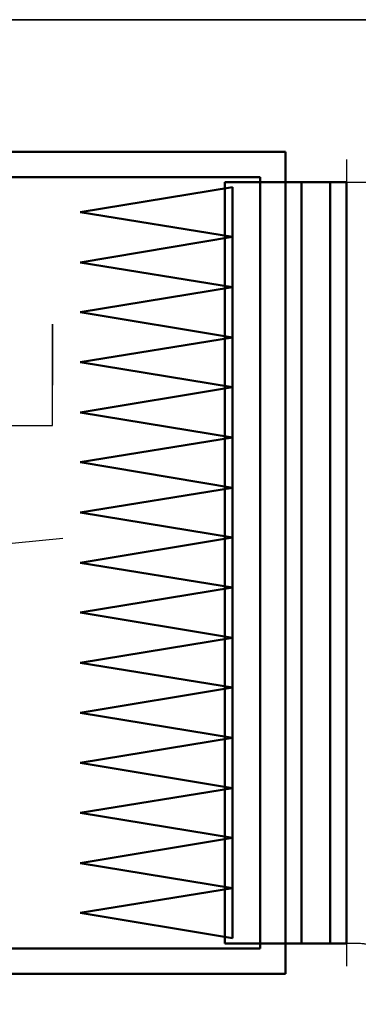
# Model space of a CAD drawing. Header units: centimetres. Extents: x -156440 to 298236, y -263599 to 81430.
# Tile 111 of 170: x 148119 to 148787, y -106732 to -104792. Entities that reach past the tile are written whole.
import ezdxf

# ---------------------------------------------------------------- set-up
doc = ezdxf.new("R2010")
doc.units = ezdxf.units.CM
doc.header["$LTSCALE"] = 50
doc.linetypes.add('01-101 Went PP Poziom -2$0$Przekrój 3a-3a$0$HIDDEN', pattern=[9.525, 6.35, -3.175])
doc.layers.get('0').update_dxf_attribs({"color": 8})
for name, color, linetype in [('01-101 Went PP Poziom -2$0$L_Nawiew', 3, 'Continuous'), ('01-101 Went PP Poziom -2$0$L_text', 2, 'Continuous'), ('01-101 Went PP Poziom -2$0$L_Wywiew', 6, 'Continuous'), ('bgde-tekst', 7, 'Continuous')]:
    doc.layers.add(name, color=color, linetype=linetype)
doc.layers.add('01-101 Went PP Poziom -2$0$L_urządzenia', color=1, linetype='Continuous', lineweight=50)
doc.layers.add('bgde_fundamenty pod urządzenia', color=7, linetype='Continuous', lineweight=35)
doc.layers.get('01-101 Went PP Poziom -2$0$L_text').off()

# ---------------------------------------------------------------- blocks, each defined once
blk = doc.blocks.new('*U378')
at = {"layer": '01-101 Went PP Poziom -2$0$L_Nawiew', "linetype": '01-101 Went PP Poziom -2$0$Przekrój 3a-3a$0$HIDDEN', "lineweight": -3}
for p, q in [((-715, 815), (785, 815)), ((785, 815), (805, 815)), ((805, -685), (805, 815)), ((-815, -785), (-815, 715)), ((805, -685), (785, -685)), ((-815, -805), (-815, -785)), ((685, -785), (685, -805)), ((-815, -805), (685, -805))]:
    blk.add_line(p, q, dxfattribs=at)
at = {"layer": '01-101 Went PP Poziom -2$0$L_Nawiew', "linetype": '01-101 Went PP Poziom -2$0$Przekrój 3a-3a$0$HIDDEN', "lineweight": -3, "extrusion": (-8.88178e-16, -2.22045e-16, -1)}
blk.add_ellipse((-715, 715), major_axis=(0, 100), ratio=1, start_param=-1.570796, end_param=0, dxfattribs=at)
blk.add_ellipse((-715, 715), major_axis=(0, 100), ratio=1, start_param=-1.570796, end_param=0, dxfattribs=at)
at = {"layer": '01-101 Went PP Poziom -2$0$L_Nawiew', "linetype": '01-101 Went PP Poziom -2$0$Przekrój 3a-3a$0$HIDDEN', "lineweight": -3}
blk.add_ellipse((785, -785), major_axis=(-100, 0), ratio=1, start_param=-1.570796, end_param=0, dxfattribs=at)
blk.add_ellipse((785, -785), major_axis=(-100, 0), ratio=1, start_param=-1.570796, end_param=0, dxfattribs=at)
blk = doc.blocks.new('01-101 Went PP Poziom -2$0$A$C0B7D4E62')
at = {"layer": '01-101 Went PP Poziom -2$0$L_urządzenia', "extrusion": (-1.22461e-16, -1, 0)}
for p, q in [((6868.95, 46417.97, -713.5), (7021.45, 46417.97, -713.5)), ((6868.95, 46417.97, -859.5), (7021.45, 46417.97, -859.5)), ((6921.45, 46417.97, -1017.5), (7068.95, 46417.97, -1017.5)), ((6921.45, 46417.97, -859.5), (7068.95, 46417.97, -859.5)), ((6921.45, 46417.97, -1005.5), (7068.95, 46417.97, -1005.5)), ((7021.45, 46417.97, -713.5), (7068.95, 46417.97, -713.5)), ((7021.45, 46417.97, -859.5), (7068.95, 46417.97, -859.5)), ((7068.95, 46417.97, -1017.5), (7068.95, 46255.97, -1017.5)), ((7068.95, 46417.97, -1005.5), (7068.95, 46417.97, -1017.5)), ((7068.95, 46255.97, -1005.5), (7068.95, 46417.97, -1005.5)), ((7068.95, 46417.97, -859.5), (7068.95, 46255.97, -859.5)), ((7068.95, 46417.97, -1005.5), (7068.95, 46417.97, -859.5)), ((7068.95, 46255.97, -859.5), (7068.95, 46417.97, -859.5)), ((7068.95, 46417.97, -713.5), (7068.95, 46255.97, -713.5)), ((7068.95, 46417.97, -859.5), (7068.95, 46417.97, -713.5)), ((6873.95, 46412.97, -718.5), (7021.45, 46412.97, -718.5)), ((6873.95, 46412.97, -854.5), (7021.45, 46412.97, -854.5)), ((6921.45, 46412.97, -864.5), (7063.95, 46412.97, -864.5)), ((6921.45, 46412.97, -1000.5), (7063.95, 46412.97, -1000.5)), ((7021.45, 46412.97, -718.5), (7063.95, 46412.97, -718.5)), ((7021.45, 46412.97, -854.5), (7063.95, 46412.97, -854.5)), ((7063.95, 46260.97, -1000.5), (7063.95, 46412.97, -1000.5)), ((7063.95, 46412.97, -864.5), (7063.95, 46260.97, -864.5)), ((7063.95, 46412.97, -1000.5), (7063.95, 46412.97, -864.5)), ((7063.95, 46260.97, -854.5), (7063.95, 46412.97, -854.5)), ((7063.95, 46412.97, -718.5), (7063.95, 46260.97, -718.5)), ((7063.95, 46412.97, -854.5), (7063.95, 46412.97, -718.5)), ((7058.45, 46410.97, -720.5), (7028.45, 46406.07, -720.5)), ((7058.45, 46410.97, -852.5), (7028.45, 46406.07, -852.5)), ((7056.95, 46411.97, -719), (7056.95, 46261.97, -719)), ((7056.95, 46411.97, -854), (7056.95, 46261.97, -854)), ((7056.95, 46411.97, -719), (7056.95, 46411.97, -854)), ((7068.95, 46411.97, -719), (7056.95, 46411.97, -719)), ((7056.95, 46411.97, -854), (7068.95, 46411.97, -854)), ((7058.45, 46410.97, -852.5), (7058.45, 46410.97, -720.5)), ((7058.45, 46410.97, -720.5), (7058.45, 46401.17, -720.5)), ((7058.45, 46410.97, -852.5), (7058.45, 46401.17, -852.5)), ((7068.95, 46411.97, -865), (7068.95, 46261.97, -865)), ((7068.95, 46411.97, -1000), (7068.95, 46261.97, -1000)), ((7068.95, 46411.97, -865), (7068.95, 46411.97, -1000)), ((7080.95, 46411.97, -865), (7068.95, 46411.97, -865)), ((7068.95, 46411.97, -1000), (7080.95, 46411.97, -1000)), ((7068.95, 46411.97, -719), (7068.95, 46261.97, -719)), ((7068.95, 46411.97, -854), (7068.95, 46261.97, -854)), ((7068.95, 46411.97, -854), (7068.95, 46411.97, -719)), ((7068.95, 46411.97, -719), (7068.95, 46261.97, -719)), ((7068.95, 46411.97, -854), (7068.95, 46261.97, -854)), ((7068.95, 46411.97, -719), (7068.95, 46411.97, -854)), ((7080.95, 46411.97, -719), (7068.95, 46411.97, -719)), ((7068.95, 46411.97, -854), (7080.95, 46411.97, -854)), ((7072.05, 46411.97, -723.7), (7072.05, 46261.97, -723.7)), ((7072.05, 46411.97, -723.7), (7077.75, 46411.97, -729.4)), ((7072.05, 46411.97, -739.4), (7072.05, 46261.97, -739.4)), ((7072.05, 46411.97, -739.4), (7077.75, 46411.97, -733.7)), ((7072.05, 46411.97, -743.7), (7072.05, 46261.97, -743.7)), ((7072.05, 46411.97, -743.7), (7077.75, 46411.97, -749.4)), ((7072.05, 46411.97, -759.4), (7072.05, 46261.97, -759.4)), ((7072.05, 46411.97, -759.4), (7077.75, 46411.97, -753.7)), ((7072.05, 46411.97, -763.7), (7072.05, 46261.97, -763.7)), ((7072.05, 46411.97, -763.7), (7077.75, 46411.97, -769.4)), ((7072.05, 46411.97, -779.4), (7072.05, 46261.97, -779.4)), ((7072.05, 46411.97, -779.4), (7077.75, 46411.97, -773.7)), ((7072.05, 46411.97, -783.7), (7072.05, 46261.97, -783.7)), ((7072.05, 46411.97, -783.7), (7077.75, 46411.97, -789.4)), ((7072.05, 46411.97, -799.4), (7072.05, 46261.97, -799.4)), ((7072.05, 46411.97, -799.4), (7077.75, 46411.97, -793.7)), ((7072.05, 46411.97, -803.7), (7072.05, 46261.97, -803.7)), ((7072.05, 46411.97, -803.7), (7077.75, 46411.97, -809.4)), ((7072.05, 46411.97, -819.4), (7072.05, 46261.97, -819.4)), ((7072.05, 46411.97, -819.4), (7077.75, 46411.97, -813.7)), ((7072.05, 46411.97, -823.7), (7072.05, 46261.97, -823.7)), ((7072.05, 46411.97, -823.7), (7077.75, 46411.97, -829.4)), ((7072.05, 46411.97, -839.4), (7072.05, 46261.97, -839.4)), ((7072.05, 46411.97, -839.4), (7077.75, 46411.97, -833.7)), ((7072.05, 46411.97, -843.7), (7072.05, 46261.97, -843.7)), ((7072.05, 46411.97, -843.7), (7077.75, 46411.97, -849.4)), ((7077.75, 46411.97, -729.4), (7077.75, 46261.97, -729.4)), ((7077.75, 46411.97, -733.7), (7077.75, 46261.97, -733.7)), ((7077.75, 46411.97, -749.4), (7077.75, 46261.97, -749.4)), ((7077.75, 46411.97, -753.7), (7077.75, 46261.97, -753.7)), ((7077.75, 46411.97, -769.4), (7077.75, 46261.97, -769.4)), ((7077.75, 46411.97, -773.7), (7077.75, 46261.97, -773.7)), ((7077.75, 46411.97, -789.4), (7077.75, 46261.97, -789.4)), ((7077.75, 46411.97, -793.7), (7077.75, 46261.97, -793.7)), ((7077.75, 46411.97, -809.4), (7077.75, 46261.97, -809.4)), ((7077.75, 46411.97, -813.7), (7077.75, 46261.97, -813.7)), ((7077.75, 46411.97, -829.4), (7077.75, 46261.97, -829.4)), ((7077.75, 46411.97, -833.7), (7077.75, 46261.97, -833.7)), ((7077.75, 46411.97, -849.4), (7077.75, 46261.97, -849.4)), ((7080.95, 46411.97, -865), (7080.95, 46261.97, -865)), ((7080.95, 46411.97, -1000), (7080.95, 46261.97, -1000)), ((7080.95, 46411.97, -1000), (7080.95, 46411.97, -865)), ((7080.95, 46411.97, -719), (7080.95, 46261.97, -719)), ((7080.95, 46411.97, -854), (7080.95, 46261.97, -854)), ((7080.95, 46411.97, -854), (7080.95, 46411.97, -719)), ((7028.45, 46406.07, -852.5), (7028.45, 46406.07, -720.5)), ((7058.45, 46401.17, -720.5), (7028.45, 46406.07, -720.5)), ((7058.45, 46401.17, -852.5), (7028.45, 46406.07, -852.5)), ((7058.45, 46401.17, -720.5), (7028.45, 46396.17, -720.5)), ((7058.45, 46401.17, -852.5), (7028.45, 46396.17, -852.5)), ((7058.45, 46401.17, -852.5), (7058.45, 46401.17, -720.5)), ((7058.45, 46401.17, -720.5), (7058.45, 46391.27, -720.5)), ((7058.45, 46401.17, -852.5), (7058.45, 46391.27, -852.5)), ((7058.45, 46401.17, -852.5), (7058.45, 46401.17, -720.5)), ((7028.45, 46396.17, -852.5), (7028.45, 46396.17, -720.5)), ((7058.45, 46391.27, -720.5), (7028.45, 46396.17, -720.5)), ((7058.45, 46391.27, -852.5), (7028.45, 46396.17, -852.5)), ((7058.45, 46391.27, -720.5), (7028.45, 46386.37, -720.5)), ((7058.45, 46391.27, -852.5), (7028.45, 46386.37, -852.5)), ((7058.45, 46391.27, -852.5), (7058.45, 46391.27, -720.5)), ((7058.45, 46391.27, -720.5), (7058.45, 46381.37, -720.5)), ((7058.45, 46391.27, -852.5), (7058.45, 46381.37, -852.5)), ((7058.45, 46391.27, -852.5), (7058.45, 46391.27, -720.5)), ((7028.45, 46386.37, -852.5), (7028.45, 46386.37, -720.5)), ((7058.45, 46381.37, -720.5), (7028.45, 46386.37, -720.5)), ((7058.45, 46381.37, -852.5), (7028.45, 46386.37, -852.5)), ((7058.45, 46381.37, -720.5), (7028.45, 46376.47, -720.5)), ((7058.45, 46381.37, -852.5), (7028.45, 46376.47, -852.5)), ((7058.45, 46381.37, -852.5), (7058.45, 46381.37, -720.5)), ((7058.45, 46381.37, -720.5), (7058.45, 46371.57, -720.5)), ((7058.45, 46381.37, -852.5), (7058.45, 46371.57, -852.5)), ((7058.45, 46381.37, -852.5), (7058.45, 46381.37, -720.5)), ((7028.45, 46376.47, -852.5), (7028.45, 46376.47, -720.5)), ((7058.45, 46371.57, -720.5), (7028.45, 46376.47, -720.5)), ((7058.45, 46371.57, -852.5), (7028.45, 46376.47, -852.5)), ((7058.45, 46371.57, -720.5), (7028.45, 46366.57, -720.5)), ((7058.45, 46371.57, -852.5), (7028.45, 46366.57, -852.5)), ((7058.45, 46371.57, -852.5), (7058.45, 46371.57, -720.5)), ((7058.45, 46371.57, -720.5), (7058.45, 46361.67, -720.5)), ((7058.45, 46371.57, -852.5), (7058.45, 46361.67, -852.5)), ((7058.45, 46371.57, -852.5), (7058.45, 46371.57, -720.5)), ((7028.45, 46366.57, -852.5), (7028.45, 46366.57, -720.5)), ((7058.45, 46361.67, -720.5), (7028.45, 46366.57, -720.5)), ((7058.45, 46361.67, -852.5), (7028.45, 46366.57, -852.5)), ((7058.45, 46361.67, -720.5), (7028.45, 46356.77, -720.5)), ((7058.45, 46361.67, -852.5), (7028.45, 46356.77, -852.5)), ((7058.45, 46361.67, -852.5), (7058.45, 46361.67, -720.5)), ((7058.45, 46361.67, -720.5), (7058.45, 46351.77, -720.5)), ((7058.45, 46361.67, -852.5), (7058.45, 46351.77, -852.5)), ((7058.45, 46361.67, -852.5), (7058.45, 46361.67, -720.5)), ((7028.45, 46356.77, -852.5), (7028.45, 46356.77, -720.5)), ((7058.45, 46351.77, -720.5), (7028.45, 46356.77, -720.5)), ((7058.45, 46351.77, -852.5), (7028.45, 46356.77, -852.5)), ((7058.45, 46351.77, -720.5), (7028.45, 46346.87, -720.5)), ((7058.45, 46351.77, -852.5), (7028.45, 46346.87, -852.5)), ((7058.45, 46351.77, -852.5), (7058.45, 46351.77, -720.5)), ((7058.45, 46351.77, -720.5), (7058.45, 46341.97, -720.5)), ((7058.45, 46351.77, -852.5), (7058.45, 46341.97, -852.5)), ((7058.45, 46351.77, -852.5), (7058.45, 46351.77, -720.5)), ((7028.45, 46346.87, -852.5), (7028.45, 46346.87, -720.5)), ((7058.45, 46341.97, -720.5), (7028.45, 46346.87, -720.5)), ((7058.45, 46341.97, -852.5), (7028.45, 46346.87, -852.5)), ((7058.45, 46341.97, -720.5), (7028.45, 46336.97, -720.5)), ((7058.45, 46341.97, -852.5), (7028.45, 46336.97, -852.5)), ((7058.45, 46341.97, -852.5), (7058.45, 46341.97, -720.5)), ((7058.45, 46341.97, -720.5), (7058.45, 46332.07, -720.5)), ((7058.45, 46341.97, -852.5), (7058.45, 46332.07, -852.5)), ((7058.45, 46341.97, -852.5), (7058.45, 46341.97, -720.5)), ((7028.45, 46336.97, -852.5), (7028.45, 46336.97, -720.5)), ((7058.45, 46332.07, -720.5), (7028.45, 46336.97, -720.5)), ((7058.45, 46332.07, -852.5), (7028.45, 46336.97, -852.5)), ((7058.45, 46332.07, -720.5), (7028.45, 46327.17, -720.5)), ((7058.45, 46332.07, -852.5), (7028.45, 46327.17, -852.5)), ((7058.45, 46332.07, -852.5), (7058.45, 46332.07, -720.5)), ((7058.45, 46332.07, -720.5), (7058.45, 46322.17, -720.5)), ((7058.45, 46332.07, -852.5), (7058.45, 46322.17, -852.5)), ((7058.45, 46332.07, -852.5), (7058.45, 46332.07, -720.5)), ((7028.45, 46327.17, -852.5), (7028.45, 46327.17, -720.5)), ((7058.45, 46322.17, -720.5), (7028.45, 46327.17, -720.5)), ((7058.45, 46322.17, -852.5), (7028.45, 46327.17, -852.5)), ((7058.45, 46322.17, -720.5), (7028.45, 46317.27, -720.5)), ((7058.45, 46322.17, -852.5), (7028.45, 46317.27, -852.5)), ((7058.45, 46322.17, -852.5), (7058.45, 46322.17, -720.5)), ((7058.45, 46322.17, -720.5), (7058.45, 46312.37, -720.5)), ((7058.45, 46322.17, -852.5), (7058.45, 46312.37, -852.5)), ((7058.45, 46322.17, -852.5), (7058.45, 46322.17, -720.5)), ((7028.45, 46317.27, -852.5), (7028.45, 46317.27, -720.5)), ((7058.45, 46312.37, -720.5), (7028.45, 46317.27, -720.5)), ((7058.45, 46312.37, -852.5), (7028.45, 46317.27, -852.5)), ((7058.45, 46312.37, -720.5), (7028.45, 46307.37, -720.5)), ((7058.45, 46312.37, -852.5), (7028.45, 46307.37, -852.5)), ((7058.45, 46312.37, -852.5), (7058.45, 46312.37, -720.5)), ((7058.45, 46312.37, -720.5), (7058.45, 46302.47, -720.5)), ((7058.45, 46312.37, -852.5), (7058.45, 46302.47, -852.5)), ((7058.45, 46312.37, -852.5), (7058.45, 46312.37, -720.5)), ((7028.45, 46307.37, -852.5), (7028.45, 46307.37, -720.5)), ((7058.45, 46302.47, -720.5), (7028.45, 46307.37, -720.5)), ((7058.45, 46302.47, -852.5), (7028.45, 46307.37, -852.5)), ((7058.45, 46302.47, -720.5), (7028.45, 46297.57, -720.5)), ((7058.45, 46302.47, -852.5), (7028.45, 46297.57, -852.5)), ((7058.45, 46302.47, -852.5), (7058.45, 46302.47, -720.5)), ((7058.45, 46302.47, -720.5), (7058.45, 46292.57, -720.5)), ((7058.45, 46302.47, -852.5), (7058.45, 46292.57, -852.5)), ((7058.45, 46302.47, -852.5), (7058.45, 46302.47, -720.5)), ((7028.45, 46297.57, -852.5), (7028.45, 46297.57, -720.5)), ((7058.45, 46292.57, -720.5), (7028.45, 46297.57, -720.5)), ((7058.45, 46292.57, -852.5), (7028.45, 46297.57, -852.5)), ((7058.45, 46292.57, -720.5), (7028.45, 46287.67, -720.5)), ((7058.45, 46292.57, -852.5), (7028.45, 46287.67, -852.5)), ((7058.45, 46292.57, -852.5), (7058.45, 46292.57, -720.5)), ((7058.45, 46292.57, -720.5), (7058.45, 46282.77, -720.5)), ((7058.45, 46292.57, -852.5), (7058.45, 46282.77, -852.5)), ((7058.45, 46292.57, -852.5), (7058.45, 46292.57, -720.5)), ((7028.45, 46287.67, -852.5), (7028.45, 46287.67, -720.5)), ((7058.45, 46282.77, -720.5), (7028.45, 46287.67, -720.5)), ((7058.45, 46282.77, -852.5), (7028.45, 46287.67, -852.5)), ((7058.45, 46282.77, -720.5), (7028.45, 46277.77, -720.5)), ((7058.45, 46282.77, -852.5), (7028.45, 46277.77, -852.5)), ((7058.45, 46282.77, -852.5), (7058.45, 46282.77, -720.5)), ((7058.45, 46282.77, -720.5), (7058.45, 46272.87, -720.5)), ((7058.45, 46282.77, -852.5), (7058.45, 46272.87, -852.5)), ((7058.45, 46282.77, -852.5), (7058.45, 46282.77, -720.5)), ((7028.45, 46277.77, -852.5), (7028.45, 46277.77, -720.5)), ((7058.45, 46272.87, -720.5), (7028.45, 46277.77, -720.5)), ((7058.45, 46272.87, -852.5), (7028.45, 46277.77, -852.5)), ((7058.45, 46272.87, -720.5), (7028.45, 46267.97, -720.5)), ((7058.45, 46272.87, -852.5), (7028.45, 46267.97, -852.5)), ((7058.45, 46272.87, -852.5), (7058.45, 46272.87, -720.5)), ((7058.45, 46272.87, -720.5), (7058.45, 46262.97, -720.5)), ((7058.45, 46272.87, -852.5), (7058.45, 46262.97, -852.5)), ((7058.45, 46272.87, -852.5), (7058.45, 46272.87, -720.5)), ((7028.45, 46267.97, -852.5), (7028.45, 46267.97, -720.5)), ((7058.45, 46262.97, -720.5), (7028.45, 46267.97, -720.5)), ((7058.45, 46262.97, -852.5), (7028.45, 46267.97, -852.5)), ((7056.95, 46261.97, -719), (7056.95, 46261.97, -854)), ((7068.95, 46261.97, -719), (7056.95, 46261.97, -719)), ((7056.95, 46261.97, -854), (7068.95, 46261.97, -854)), ((7058.45, 46262.97, -852.5), (7058.45, 46262.97, -720.5)), ((7068.95, 46261.97, -865), (7068.95, 46261.97, -1000)), ((7080.95, 46261.97, -865), (7068.95, 46261.97, -865)), ((7068.95, 46261.97, -1000), (7080.95, 46261.97, -1000)), ((7068.95, 46261.97, -854), (7068.95, 46261.97, -719)), ((7068.95, 46261.97, -719), (7068.95, 46261.97, -854)), ((7080.95, 46261.97, -719), (7068.95, 46261.97, -719)), ((7068.95, 46261.97, -854), (7080.95, 46261.97, -854)), ((7072.05, 46261.97, -723.7), (7077.75, 46261.97, -729.4)), ((7072.05, 46261.97, -739.4), (7077.75, 46261.97, -733.7)), ((7072.05, 46261.97, -743.7), (7077.75, 46261.97, -749.4)), ((7072.05, 46261.97, -759.4), (7077.75, 46261.97, -753.7)), ((7072.05, 46261.97, -763.7), (7077.75, 46261.97, -769.4)), ((7072.05, 46261.97, -779.4), (7077.75, 46261.97, -773.7)), ((7072.05, 46261.97, -783.7), (7077.75, 46261.97, -789.4)), ((7072.05, 46261.97, -799.4), (7077.75, 46261.97, -793.7)), ((7072.05, 46261.97, -803.7), (7077.75, 46261.97, -809.4)), ((7072.05, 46261.97, -819.4), (7077.75, 46261.97, -813.7)), ((7072.05, 46261.97, -823.7), (7077.75, 46261.97, -829.4)), ((7072.05, 46261.97, -839.4), (7077.75, 46261.97, -833.7)), ((7072.05, 46261.97, -843.7), (7077.75, 46261.97, -849.4)), ((7080.95, 46261.97, -1000), (7080.95, 46261.97, -865)), ((7080.95, 46261.97, -854), (7080.95, 46261.97, -719)), ((6873.95, 46260.97, -718.5), (7021.45, 46260.97, -718.5)), ((6873.95, 46260.97, -854.5), (7021.45, 46260.97, -854.5)), ((6921.45, 46260.97, -864.5), (7063.95, 46260.97, -864.5)), ((6921.45, 46260.97, -1000.5), (7063.95, 46260.97, -1000.5)), ((7021.45, 46260.97, -718.5), (7063.95, 46260.97, -718.5)), ((7021.45, 46260.97, -854.5), (7063.95, 46260.97, -854.5)), ((7063.95, 46260.97, -864.5), (7063.95, 46260.97, -1000.5)), ((7063.95, 46260.97, -718.5), (7063.95, 46260.97, -854.5)), ((6868.95, 46255.97, -713.5), (7021.45, 46255.97, -713.5)), ((6868.95, 46255.97, -859.5), (7021.45, 46255.97, -859.5)), ((6921.45, 46255.97, -1017.5), (7068.95, 46255.97, -1017.5)), ((6921.45, 46255.97, -859.5), (7068.95, 46255.97, -859.5)), ((6921.45, 46255.97, -1005.5), (7068.95, 46255.97, -1005.5)), ((7021.45, 46255.97, -713.5), (7068.95, 46255.97, -713.5)), ((7021.45, 46255.97, -859.5), (7068.95, 46255.97, -859.5)), ((7068.95, 46255.97, -1005.5), (7068.95, 46255.97, -1017.5)), ((7068.95, 46255.97, -859.5), (7068.95, 46255.97, -1005.5)), ((7068.95, 46255.97, -713.5), (7068.95, 46255.97, -859.5))]:
    blk.add_line(p, q, dxfattribs=at)
blk = doc.blocks.new('*U341')
at = {"linetype": 'Continuous', "lineweight": -2}
for p, q in [((805, 815), (805, 860)), ((805, -685), (805, 815)), ((805, -730), (805, -685)), ((-860, -805), (-815, -805)), ((-815, -805), (685, -805)), ((685, -805), (730, -805))]:
    blk.add_line(p, q, dxfattribs=at)
at = {"color": 0, "linetype": 'ByBlock', "lineweight": -2}
for p, q in [((-715, 815), (785, 815)), ((785, 815), (805, 815)), ((-815, -785), (-815, 715)), ((805, -685), (785, -685)), ((-815, -805), (-815, -785)), ((685, -785), (685, -805))]:
    blk.add_line(p, q, dxfattribs=at)
at = {"color": 0, "linetype": 'ByBlock', "lineweight": -2, "extrusion": (-8.88178e-16, -2.22045e-16, -1)}
blk.add_ellipse((-715, 715), major_axis=(0, 100), ratio=1, start_param=-1.570796, end_param=0, dxfattribs=at)
blk.add_ellipse((-715, 715), major_axis=(0, 100), ratio=1, start_param=-1.570796, end_param=0, dxfattribs=at)
at = {"color": 0, "linetype": 'ByBlock', "lineweight": -2}
blk.add_ellipse((785, -785), major_axis=(-100, 0), ratio=1, start_param=-1.570796, end_param=0, dxfattribs=at)
blk.add_ellipse((785, -785), major_axis=(-100, 0), ratio=1, start_param=-1.570796, end_param=0, dxfattribs=at)
blk = doc.blocks.new('*a643')
at = {"layer": 'bgde-tekst'}
for p, q in [((1320.8, 0), (1320.8, 200)), ((0, 0), (1320.8, 0))]:
    blk.add_line(p, q, dxfattribs=at)

msp = doc.modelspace()

# ---------------------------------------------------------------- linework, layer by layer
at = {"layer": 'bgde-tekst'}
msp.add_lwpolyline([(148184.116, -105391.57), (148183.653, -105511.82), (148183.653, -105511.82)], dxfattribs=at)
at = {"layer": 'bgde-tekst', "elevation": -8665}
msp.add_lwpolyline([(147964.003, -105837.097), (148204.298, -105813.358), (148204.298, -105813.358)], dxfattribs=at)
at = {"layer": 'bgde_fundamenty pod urządzenia', "elevation": -12355}
msp.add_lwpolyline([(148843.669, -104791.935), (142443.602, -104791.935), (142443.602, -106931.935), (148843.669, -106931.935)], close=True, dxfattribs=at)

# ---------------------------------------------------------------- block references
at = {"layer": '01-101 Went PP Poziom -2$0$L_Nawiew', "linetype": 'Continuous', "rotation": 270}
msp.add_blockref('*U378', (149568.418, -105927.097, -9479.916), dxfattribs=at)
at = {"layer": '01-101 Went PP Poziom -2$0$L_text', "xscale": 10, "yscale": 10, "zscale": 10}
msp.add_blockref('01-101 Went PP Poziom -2$0$A$C0B7D4E62', (77954.131, -569231.769), dxfattribs=at)
at = {"layer": '01-101 Went PP Poziom -2$0$L_Wywiew', "linetype": 'Continuous', "rotation": 270}
msp.add_blockref('*U341', (149568.418, -105927.097, -8020), dxfattribs=at)
at = {"layer": 'bgde-tekst'}
msp.add_blockref('*a643', (146863.282, -105591.57), dxfattribs=at)

doc.saveas('drawing.dxf')
